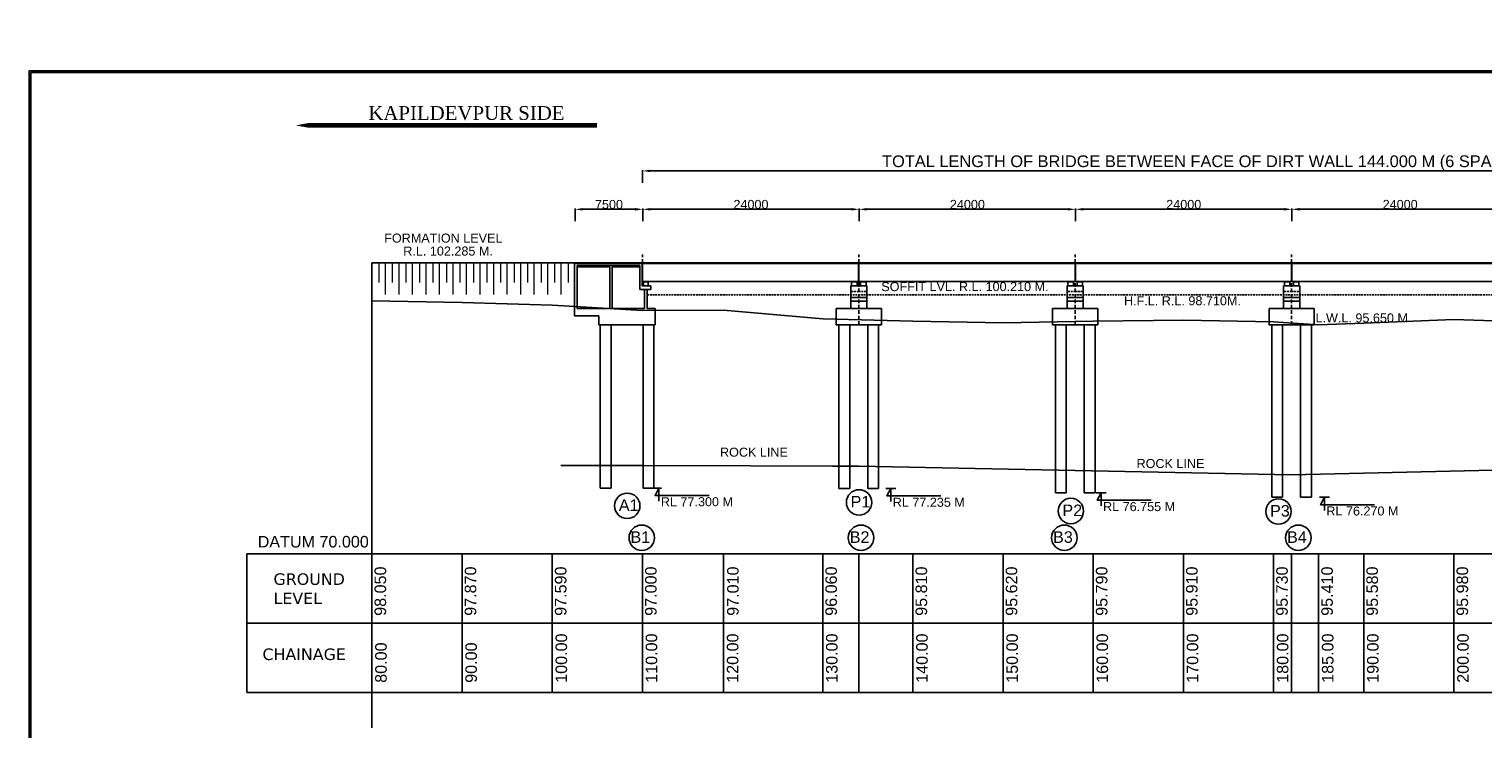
# Model space of a CAD drawing. Header units: inches. Extents: x 4599583 to 28059683, y 2538860 to 28133222513.
# Tile 6 of 89: x 14016768 to 14178010, y 2674787 to 2752394. Entities that reach past the tile are written whole.
import ezdxf

# ---------------------------------------------------------------- set-up
doc = ezdxf.new("R2010")
doc.units = ezdxf.units.IN
doc.header["$MEASUREMENT"] = 0
doc.linetypes.add('DASHED', pattern=[0.75, 0.5, -0.25])
doc.linetypes.add('DASHED2', pattern=[0.375, 0.25, -0.125])
doc.layers.add('CHNGE', color=31, linetype='Continuous')
doc.layers.add('STR', color=7, linetype='Continuous', lineweight=25)
doc.layers.add('SYM', color=8, linetype='Continuous', lineweight=5)
doc.styles.add('ROMANS', font='arial.ttf')
doc.styles.get("Standard").update_dxf_attribs({"font": 'arial.ttf'})
doc.styles.add('style1', font='arial.ttf')
doc.dimstyles.new('ROMANS', dxfattribs={"dimtxt": 1000, "dimasz": 850, "dimexe": 100, "dimexo": 100, "dimgap": 25, "dimtad": 1, "dimdec": 0, "dimzin": 9, "dimdsep": 46, "dimtxsty": 'ROMANS', "dimcen": 325, "dimclrd": 4, "dimclre": 4, "dimclrt": 6, "dimadec": 0, "dimazin": 0, "dimtfac": 1, "dimtdec": 0, "dimtmove": 0, "dimatfit": 3, "dimfxl": 1, "dimtolj": 1, "dimtzin": 9, "dimarcsym": 0})

# ---------------------------------------------------------------- blocks, each defined once
blk = doc.blocks.new('*D243')
at = {"lineweight": -2, "ltscale": 800, "transparency": 16777216}
for p, q in [((14084791, 2735338), (14084791, 2736765)), ((14227941, 2736665), (14085641, 2736665)), ((14228791, 2736765), (14228791, 2736765))]:
    blk.add_line(p, q, dxfattribs=at)
at = {"ltscale": 800, "transparency": 16777216}
for points in [[(14085641, 2736807), (14085641, 2736523), (14084791, 2736665)], [(14227941, 2736807), (14227941, 2736523), (14228791, 2736665)]]:
    blk.add_solid(points, dxfattribs=at)
at = {"layer": 'Defpoints', "color": 0, "ltscale": 800, "transparency": 16777216}
for p in [(14084791, 2736665), (14228791, 2736665), (14084791, 2735238)]:
    blk.add_point(p, dxfattribs=at)
at = {"color": 6, "ltscale": 800, "transparency": 16777216, "insert": (14156791, 2737543), "char_height": 1000, "attachment_point": 5, "style": 'ROMANS'}
blk.add_mtext('\\A1;{\\H1.3x;\\C256;TOTAL LENGTH OF BRIDGE BETWEEN FACE OF DIRT WALL 144.000 M (6 SPANS @ 24.000 M. C/C EACH)\\H0.92308x;\\C6; }', dxfattribs=at)
blk = doc.blocks.new('*D244')
at = {"lineweight": -2, "ltscale": 800, "transparency": 16777216}
for p, q in [((14084831, 2731104), (14084831, 2732509)), ((14085681, 2732409), (14107981, 2732409)), ((14108831, 2731104), (14108831, 2732509))]:
    blk.add_line(p, q, dxfattribs=at)
at = {"ltscale": 800, "transparency": 16777216}
for points in [[(14085681, 2732551), (14085681, 2732267), (14084831, 2732409)], [(14107981, 2732551), (14107981, 2732267), (14108831, 2732409)]]:
    blk.add_solid(points, dxfattribs=at)
at = {"layer": 'Defpoints', "color": 0, "ltscale": 800, "transparency": 16777216}
for p in [(14108831, 2732409), (14084831, 2731004), (14108831, 2731004)]:
    blk.add_point(p, dxfattribs=at)
at = {"color": 6, "ltscale": 800, "transparency": 16777216, "insert": (14096831, 2732944), "char_height": 1000, "attachment_point": 5, "style": 'ROMANS'}
blk.add_mtext('\\A1;{\\C256;24000}', dxfattribs=at)
blk = doc.blocks.new('*D245')
at = {"lineweight": -2, "ltscale": 800, "transparency": 16777216}
for p, q in [((14108831, 2731104), (14108831, 2732509)), ((14109681, 2732409), (14131981, 2732409)), ((14132831, 2731104), (14132831, 2732509))]:
    blk.add_line(p, q, dxfattribs=at)
at = {"ltscale": 800, "transparency": 16777216}
for points in [[(14109681, 2732551), (14109681, 2732267), (14108831, 2732409)], [(14131981, 2732551), (14131981, 2732267), (14132831, 2732409)]]:
    blk.add_solid(points, dxfattribs=at)
at = {"layer": 'Defpoints', "color": 0, "ltscale": 800, "transparency": 16777216}
for p in [(14132831, 2732409), (14108831, 2731004), (14132831, 2731004)]:
    blk.add_point(p, dxfattribs=at)
at = {"color": 6, "ltscale": 800, "transparency": 16777216, "insert": (14120831, 2732944), "char_height": 1000, "attachment_point": 5, "style": 'ROMANS'}
blk.add_mtext('\\A1;{\\C256;24000}', dxfattribs=at)
blk = doc.blocks.new('*D246')
at = {"lineweight": -2, "ltscale": 800, "transparency": 16777216}
for p, q in [((14132831, 2731104), (14132831, 2732509)), ((14133681, 2732409), (14155981, 2732409)), ((14156831, 2731104), (14156831, 2732509))]:
    blk.add_line(p, q, dxfattribs=at)
at = {"ltscale": 800, "transparency": 16777216}
for points in [[(14133681, 2732551), (14133681, 2732267), (14132831, 2732409)], [(14155981, 2732551), (14155981, 2732267), (14156831, 2732409)]]:
    blk.add_solid(points, dxfattribs=at)
at = {"layer": 'Defpoints', "color": 0, "ltscale": 800, "transparency": 16777216}
for p in [(14156831, 2732409), (14132831, 2731004), (14156831, 2731004)]:
    blk.add_point(p, dxfattribs=at)
at = {"color": 6, "ltscale": 800, "transparency": 16777216, "insert": (14144831, 2732944), "char_height": 1000, "attachment_point": 5, "style": 'ROMANS'}
blk.add_mtext('\\A1;{\\C256;24000}', dxfattribs=at)
blk = doc.blocks.new('*D247')
at = {"lineweight": -2, "ltscale": 800, "transparency": 16777216}
for p, q in [((14156831, 2731104), (14156831, 2732509)), ((14157681, 2732409), (14179981, 2732409)), ((14180831, 2731104), (14180831, 2732509))]:
    blk.add_line(p, q, dxfattribs=at)
at = {"ltscale": 800, "transparency": 16777216}
for points in [[(14157681, 2732551), (14157681, 2732267), (14156831, 2732409)], [(14179981, 2732551), (14179981, 2732267), (14180831, 2732409)]]:
    blk.add_solid(points, dxfattribs=at)
at = {"layer": 'Defpoints', "color": 0, "ltscale": 800, "transparency": 16777216}
for p in [(14180831, 2732409), (14156831, 2731004), (14180831, 2731004)]:
    blk.add_point(p, dxfattribs=at)
at = {"color": 6, "ltscale": 800, "transparency": 16777216, "insert": (14168831, 2732944), "char_height": 1000, "attachment_point": 5, "style": 'ROMANS'}
blk.add_mtext('\\A1;{\\C256;24000}', dxfattribs=at)
blk = doc.blocks.new('*D279')
at = {"lineweight": -2, "ltscale": 800, "transparency": 16777216}
for p, q in [((14077331, 2731104), (14077331, 2732509)), ((14078181, 2732409), (14083981, 2732409)), ((14084831, 2731104), (14084831, 2732509))]:
    blk.add_line(p, q, dxfattribs=at)
at = {"ltscale": 800, "transparency": 16777216}
for points in [[(14078181, 2732551), (14078181, 2732267), (14077331, 2732409)], [(14083981, 2732551), (14083981, 2732267), (14084831, 2732409)]]:
    blk.add_solid(points, dxfattribs=at)
at = {"layer": 'Defpoints', "color": 0, "ltscale": 800, "transparency": 16777216}
for p in [(14084831, 2732409), (14077331, 2731004), (14084831, 2731004)]:
    blk.add_point(p, dxfattribs=at)
at = {"color": 6, "ltscale": 800, "transparency": 16777216, "insert": (14081081, 2732944), "char_height": 1000, "attachment_point": 5, "style": 'ROMANS'}
blk.add_mtext('\\A1;{\\C256;7500}', dxfattribs=at)

msp = doc.modelspace()

# ---------------------------------------------------------------- hatches: boundary and pattern name
h = msp.add_hatch()
h.set_pattern_fill('ANGLE', color=256, scale=150, style=0)
h.set_pattern_definition([(0, (14401288.24, 3270089.19), (0, 41.25), [30, -11.25]), (90, (14401288.24, 3270089.19), (-41.25, 2e-15), [30, -11.25])])
h.paths.add_polyline_path([(14085045.523, 2724411.212), (14085045.523, 2724351.212), (14085170.523, 2724351.212), (14085170.523, 2724411.212)])
h.paths.add_polyline_path([(14085170.523, 2724411.212), (14085170.523, 2724351.212), (14085295.523, 2724351.212), (14085295.523, 2724411.212)])
h = msp.add_hatch()
h.set_pattern_fill('ANGLE', color=256, scale=150, style=0)
h.set_pattern_definition([(0, (14424433.24, 3270089.19), (0, 41.25), [30, -11.25]), (90, (14424433.24, 3270089.19), (-41.25, 2e-15), [30, -11.25])])
h.paths.add_polyline_path([(14108190.523, 2724411.212), (14108190.523, 2724351.212), (14108315.523, 2724351.212), (14108315.523, 2724411.212)])
h.paths.add_polyline_path([(14108315.523, 2724411.212), (14108315.523, 2724351.212), (14108440.523, 2724351.212), (14108440.523, 2724411.212)])
h = msp.add_hatch()
h.set_pattern_fill('ANGLE', color=256, scale=150, style=0)
h.set_pattern_definition([(0, (14425433.24, 3270089.19), (0, 41.25), [30, -11.25]), (90, (14425433.24, 3270089.19), (-41.25, 2e-15), [30, -11.25])])
h.paths.add_polyline_path([(14109190.523, 2724411.212), (14109190.523, 2724351.212), (14109315.523, 2724351.212), (14109315.523, 2724411.212)])
h.paths.add_polyline_path([(14109315.523, 2724411.212), (14109315.523, 2724351.212), (14109440.523, 2724351.212), (14109440.523, 2724411.212)])
h = msp.add_hatch()
h.set_pattern_fill('ANGLE', color=256, scale=150, style=0)
h.set_pattern_definition([(180, (13816147.805, 3270089.19), (0, 41.25), [30, -11.25]), (90, (13816147.805, 3270089.19), (41.25, 2e-15), [30, -11.25])])
h.paths.add_polyline_path([(14132390.523, 2724411.212), (14132390.523, 2724351.212), (14132265.523, 2724351.212), (14132265.523, 2724411.212)])
h.paths.add_polyline_path([(14132265.523, 2724411.212), (14132265.523, 2724351.212), (14132140.523, 2724351.212), (14132140.523, 2724411.212)])
h = msp.add_hatch()
h.set_pattern_fill('ANGLE', color=256, scale=150, style=0)
h.set_pattern_definition([(180, (13817147.805, 3270089.19), (0, 41.25), [30, -11.25]), (90, (13817147.805, 3270089.19), (41.25, 2e-15), [30, -11.25])])
h.paths.add_polyline_path([(14133390.523, 2724411.212), (14133390.523, 2724351.212), (14133265.523, 2724351.212), (14133265.523, 2724411.212)])
h.paths.add_polyline_path([(14133265.523, 2724411.212), (14133265.523, 2724351.212), (14133140.523, 2724351.212), (14133140.523, 2724411.212)])
h = msp.add_hatch()
h.set_pattern_fill('ANGLE', color=256, scale=150, style=0)
h.set_pattern_definition([(180, (13840147.805, 3270089.19), (0, 41.25), [30, -11.25]), (90, (13840147.805, 3270089.19), (41.25, 2e-15), [30, -11.25])])
h.paths.add_polyline_path([(14156390.523, 2724411.212), (14156390.523, 2724351.212), (14156265.523, 2724351.212), (14156265.523, 2724411.212)])
h.paths.add_polyline_path([(14156265.523, 2724411.212), (14156265.523, 2724351.212), (14156140.523, 2724351.212), (14156140.523, 2724411.212)])
h = msp.add_hatch()
h.set_pattern_fill('ANGLE', color=256, scale=150, style=0)
h.set_pattern_definition([(180, (13841147.805, 3270089.19), (0, 41.25), [30, -11.25]), (90, (13841147.805, 3270089.19), (41.25, 2e-15), [30, -11.25])])
h.paths.add_polyline_path([(14157390.523, 2724411.212), (14157390.523, 2724351.212), (14157265.523, 2724351.212), (14157265.523, 2724411.212)])
h.paths.add_polyline_path([(14157265.523, 2724411.212), (14157265.523, 2724351.212), (14157140.523, 2724351.212), (14157140.523, 2724411.212)])

# ---------------------------------------------------------------- linework, layer by layer
at = {"color": 0, "ltscale": 800}
for p, q in [((14016968.307, 2747762.839), (14262675.138, 2747762.839)), ((14017168.307, 2747562.839), (14262475.138, 2747562.839)), ((14016768.307, 2538860.34), (14016768.307, 2738602.37)), ((14016968.307, 2539060.34), (14016968.307, 2738402.37)), ((14054770.523, 2683763.543), (14054770.523, 2726486.212)), ((14084770.523, 2726486.212), (14084770.523, 2726486.212)), ((14084770.523, 2726486.212), (14084770.523, 2726310.95)), ((14084810.523, 2726486.212), (14108770.523, 2726486.212)), ((14084810.523, 2726486.212), (14084810.523, 2726486.212)), ((14084810.523, 2726486.212), (14084810.523, 2726319.53)), ((14084810.523, 2726411.212), (14108770.523, 2726411.212)), ((14108770.523, 2726486.212), (14108770.523, 2724486.212)), ((14108810.523, 2726486.212), (14132770.523, 2726486.212)), ((14108810.523, 2726411.212), (14132770.523, 2726411.212)), ((14132810.523, 2726486.212), (14156770.523, 2726486.212)), ((14132810.523, 2726411.212), (14156770.523, 2726411.212)), ((14156810.523, 2726486.212), (14180770.523, 2726486.212)), ((14156810.523, 2726411.212), (14180770.523, 2726411.212)), ((14085722.356, 2723911.212), (14084770.523, 2723911.212)), ((14084810.523, 2724411.212), (14132770.523, 2724411.212)), ((14108790.523, 2723911.212), (14107890.523, 2723911.212)), ((14107890.523, 2723911.212), (14107890.523, 2722211.212)), ((14107990.523, 2723911.212), (14107990.523, 2724351.212)), ((14107990.523, 2724351.212), (14108590.523, 2724351.212)), ((14108590.523, 2723911.212), (14108590.523, 2724351.212)), ((14108790.523, 2723911.212), (14108590.523, 2723911.212)), ((14108790.523, 2724411.212), (14108790.523, 2723911.212)), ((14108790.523, 2723911.212), (14109690.523, 2723911.212)), ((14108990.523, 2723911.212), (14108990.523, 2724351.212)), ((14108990.523, 2724351.212), (14109590.523, 2724351.212)), ((14109590.523, 2723911.212), (14109590.523, 2724351.212)), ((14109690.523, 2723911.212), (14109690.523, 2723911.212)), ((14109690.523, 2723911.212), (14109690.523, 2722211.212)), ((14132790.523, 2723911.212), (14131890.523, 2723911.212)), ((14131890.523, 2723911.212), (14131890.523, 2722211.212)), ((14131990.523, 2723911.212), (14131990.523, 2724351.212)), ((14132590.523, 2723911.212), (14132590.523, 2724351.212)), ((14132790.523, 2723911.212), (14133690.523, 2723911.212)), ((14132810.523, 2724411.212), (14156770.523, 2724411.212)), ((14132990.523, 2723911.212), (14132990.523, 2724351.212)), ((14133590.523, 2723911.212), (14133590.523, 2724351.212)), ((14133690.523, 2723911.212), (14133690.523, 2722211.212)), ((14156790.523, 2723911.212), (14155890.523, 2723911.212)), ((14155890.523, 2723911.212), (14155890.523, 2722211.212)), ((14155990.523, 2723911.212), (14155990.523, 2724351.212)), ((14156590.523, 2723911.212), (14156590.523, 2724351.212)), ((14156790.523, 2723911.212), (14157690.523, 2723911.212)), ((14156810.523, 2724411.212), (14180770.523, 2724411.212)), ((14156990.523, 2723911.212), (14156990.523, 2724351.212)), ((14157590.523, 2723911.212), (14157590.523, 2724351.212)), ((14157690.523, 2723911.212), (14157690.523, 2722211.212)), ((14054790.523, 2684201.212), (14054790.523, 2722251.212)), ((14108790.523, 2722611.212), (14107890.523, 2722611.212)), ((14108790.523, 2722211.212), (14107890.523, 2722211.212)), ((14107890.523, 2722211.212), (14107890.523, 2721411.212)), ((14108790.523, 2722611.212), (14109690.523, 2722611.212)), ((14108790.523, 2722211.212), (14109690.523, 2722211.212)), ((14109690.523, 2722211.212), (14109690.523, 2721411.212)), ((14132790.523, 2722611.212), (14131890.523, 2722611.212)), ((14132790.523, 2722211.212), (14131890.523, 2722211.212)), ((14131890.523, 2722211.212), (14131890.523, 2721411.212)), ((14132790.523, 2722611.212), (14133690.523, 2722611.212)), ((14132790.523, 2722211.212), (14133690.523, 2722211.212)), ((14133690.523, 2722211.212), (14133690.523, 2721411.212)), ((14156790.523, 2722611.212), (14155890.523, 2722611.212)), ((14156790.523, 2722211.212), (14155890.523, 2722211.212)), ((14155890.523, 2722211.212), (14155890.523, 2721411.212)), ((14156790.523, 2722611.212), (14157690.523, 2722611.212)), ((14156790.523, 2722211.212), (14157690.523, 2722211.212)), ((14157690.523, 2722211.212), (14157690.523, 2721411.212)), ((14106290.523, 2719611.212), (14106290.523, 2721411.212)), ((14106290.523, 2721411.212), (14111290.523, 2721411.212)), ((14111290.523, 2721411.212), (14111290.523, 2719611.212)), ((14130290.523, 2719611.212), (14130290.523, 2721411.212)), ((14130290.523, 2721411.212), (14135290.523, 2721411.212)), ((14135290.523, 2721411.212), (14135290.523, 2719611.212)), ((14154290.523, 2719611.212), (14154290.523, 2721411.212)), ((14154290.523, 2721411.212), (14159290.523, 2721411.212)), ((14159290.523, 2721411.212), (14159290.523, 2719611.212)), ((14111290.523, 2719611.212), (14106290.523, 2719611.212)), ((14106290.523, 2719611.212), (14106590.523, 2719611.212)), ((14106590.523, 2719611.212), (14106590.523, 2718354.102)), ((14107790.523, 2719611.212), (14107790.523, 2718354.102)), ((14109790.523, 2719611.212), (14109790.523, 2718264.368)), ((14111290.523, 2719611.212), (14110990.523, 2719611.212)), ((14110990.523, 2719611.212), (14110990.523, 2718264.368)), ((14130290.523, 2719611.212), (14135290.523, 2719611.212)), ((14130590.523, 2719611.212), (14130590.523, 2718354.102)), ((14131790.523, 2719611.212), (14131790.523, 2718354.102)), ((14133790.523, 2719611.212), (14133790.523, 2718264.368)), ((14134990.523, 2719611.212), (14134990.523, 2718264.368)), ((14156790.523, 2719611.212), (14154290.523, 2719611.212)), ((14154590.523, 2719611.212), (14154590.523, 2718354.102)), ((14155790.523, 2719611.212), (14155790.523, 2718354.102)), ((14156790.523, 2719611.212), (14159290.523, 2719611.212)), ((14157790.523, 2719611.212), (14157790.523, 2718264.368)), ((14158990.523, 2719611.212), (14158990.523, 2718264.368)), ((14054790.523, 2674892.062), (14054790.523, 2717614.731)), ((14043648.575, 2694201.212), (14040922.216, 2694201.212)), ((14043790.523, 2678841.212), (14040922.216, 2678841.212))]:
    msp.add_line(p, q, dxfattribs=at)
at = {"color": 85, "linetype": 'DASHED', "ltscale": 800, "true_color": 0x58ba48}
for p, q in [((14084790.523, 2726486.212), (14084790.523, 2727378.733)), ((14108790.523, 2726486.212), (14108790.523, 2727378.733)), ((14132790.523, 2726486.212), (14132790.523, 2727378.733)), ((14156790.523, 2726486.212), (14156790.523, 2727378.733)), ((14084790.523, 2724411.212), (14084790.523, 2726486.212)), ((14108790.523, 2719611.212), (14108790.523, 2726486.212)), ((14132790.523, 2719611.212), (14132790.523, 2726486.212)), ((14156790.523, 2719611.212), (14156790.523, 2726486.212))]:
    msp.add_line(p, q, dxfattribs=at)
at = {"ltscale": 800}
for p, q in [((14084770.523, 2726486.212), (14077270.523, 2726486.212)), ((14084770.523, 2726411.212), (14084770.523, 2726486.212)), ((14084770.523, 2723911.212), (14084770.523, 2726411.212)), ((14040922.216, 2694201.212), (14040922.216, 2678841.212))]:
    msp.add_line(p, q, dxfattribs=at)
for p, q in [((14084770.523, 2726486.212), (14077270.523, 2726486.212)), ((14077270.523, 2726486.212), (14077270.523, 2720611.212)), ((14084770.523, 2726411.212), (14077270.523, 2726411.212)), ((14077570.523, 2721411.212), (14077570.523, 2726161.212)), ((14084520.523, 2726161.212), (14077570.523, 2726161.212)), ((14081170.523, 2726011.212), (14077570.523, 2726011.212)), ((14081170.523, 2721411.212), (14081170.523, 2726011.212)), ((14084520.523, 2726011.212), (14081420.523, 2726011.212)), ((14081420.523, 2721411.212), (14081420.523, 2726011.212)), ((14084520.523, 2723511.212), (14084520.523, 2726161.212)), ((14084770.523, 2726486.212), (14084770.523, 2723911.212)), ((14084770.523, 2726411.212), (14084770.523, 2726486.212)), ((14084895.523, 2724351.212), (14084895.523, 2723911.212)), ((14085020.523, 2723511.212), (14085020.523, 2721411.212)), ((14085045.523, 2724351.212), (14085045.523, 2724411.212)), ((14085295.523, 2724351.212), (14085295.523, 2724411.212)), ((14085320.523, 2723511.212), (14085320.523, 2721411.212)), ((14085445.523, 2723911.212), (14085445.523, 2724351.212)), ((14085722.356, 2723911.212), (14085722.356, 2723511.212)), ((14108190.523, 2724351.212), (14108190.523, 2724411.212)), ((14108440.523, 2724351.212), (14108440.523, 2724411.212)), ((14109190.523, 2724351.212), (14109190.523, 2724411.212)), ((14109440.523, 2724351.212), (14109440.523, 2724411.212)), ((14132140.523, 2724351.212), (14132140.523, 2724411.212)), ((14132390.523, 2724351.212), (14132390.523, 2724411.212)), ((14133140.523, 2724351.212), (14133140.523, 2724411.212)), ((14133390.523, 2724351.212), (14133390.523, 2724411.212)), ((14156140.523, 2724351.212), (14156140.523, 2724411.212)), ((14156390.523, 2724351.212), (14156390.523, 2724411.212)), ((14157140.523, 2724351.212), (14157140.523, 2724411.212)), ((14157390.523, 2724351.212), (14157390.523, 2724411.212)), ((14111787.69, 2701436.212), (14112893.363, 2701436.212)), ((14135113.817, 2700956.212), (14136219.489, 2700956.212)), ((14159878.759, 2700471.212), (14160984.432, 2700471.212)), ((14164790.523, 2694201.212), (14043648.575, 2694201.212)), ((14258297.681, 2694201.212), (14164648.575, 2694201.212)), ((14046048.385, 2686521.212), (14040922.216, 2686521.212)), ((14115363.484, 2686521.212), (14043718.292, 2686521.212)), ((14115363.484, 2686521.212), (14043718.292, 2686521.212)), ((14115363.484, 2686521.212), (14043718.292, 2686521.212)), ((14115363.484, 2686521.212), (14043718.292, 2686521.212)), ((14164790.523, 2686521.212), (14043718.292, 2686521.212)), ((14046048.385, 2686521.212), (14043790.523, 2686521.212)), ((14046048.385, 2686521.212), (14043790.523, 2686521.212)), ((14046048.385, 2686521.212), (14043790.523, 2686521.212)), ((14046048.385, 2686521.212), (14043790.523, 2686521.212)), ((14258297.681, 2686521.212), (14164718.292, 2686521.212)), ((14164790.523, 2678841.212), (14043790.523, 2678841.212)), ((14258297.681, 2678841.212), (14164790.523, 2678841.212))]:
    msp.add_line(p, q)
at = {"color": 7, "ltscale": 800}
for p, q in [((14085722.356, 2723511.212), (14084520.523, 2723511.212)), ((14054790.523, 2694201.212), (14054790.523, 2678841.212)), ((14064790.523, 2694201.212), (14064790.523, 2678841.212)), ((14074790.523, 2694201.212), (14074790.523, 2678841.212)), ((14084790.523, 2694201.212), (14084790.523, 2678841.212)), ((14093790.523, 2694201.212), (14093790.523, 2678841.212)), ((14093790.523, 2694201.212), (14093790.523, 2678841.212)), ((14104790.523, 2694201.212), (14104790.523, 2678841.212)), ((14108790.523, 2694201.212), (14108790.523, 2678841.212)), ((14114790.523, 2694201.212), (14114790.523, 2678841.212)), ((14124790.523, 2694201.212), (14124790.523, 2678841.212)), ((14134790.523, 2694201.212), (14134790.523, 2678841.212)), ((14144790.523, 2694201.212), (14144790.523, 2678841.212)), ((14154790.523, 2694201.212), (14154790.523, 2678841.212)), ((14156790.523, 2694201.212), (14156790.523, 2678841.212)), ((14159790.523, 2694201.212), (14159790.523, 2678841.212)), ((14164790.523, 2694201.212), (14164790.523, 2678841.212)), ((14174790.523, 2694201.212), (14174790.523, 2678841.212))]:
    msp.add_line(p, q, dxfattribs=at)
at = {"color": 0, "linetype": 'DASHED2', "ltscale": 800}
for p, q in [((14108790.523, 2723311.212), (14107890.523, 2723311.212)), ((14108790.523, 2723311.212), (14109690.523, 2723311.212)), ((14132790.523, 2723311.212), (14131890.523, 2723311.212)), ((14132790.523, 2723311.212), (14133690.523, 2723311.212)), ((14156790.523, 2723311.212), (14155890.523, 2723311.212)), ((14156790.523, 2723311.212), (14157690.523, 2723311.212))]:
    msp.add_line(p, q, dxfattribs=at)
msp.add_lwpolyline([(14079761.58, 2741713.345, 504, 504, 0), (14050272.163, 2741713.345, 1440, 0, 0), (14046345.283, 2741713.345, 0, 0, 0)], format="xyseb")
at = {"color": 0, "ltscale": 800}
for points in [[(14054790.523, 2722251.212), (14064790.523, 2722071.212), (14074790.523, 2721791.212), (14084790.523, 2721201.212), (14093790.523, 2721211.212), (14104790.523, 2720261.212)], [(14154790.523, 2719931.212), (14159790.523, 2719611.212), (14164790.523, 2719781.212), (14174790.523, 2720181.212), (14184790.523, 2719871.212), (14194790.523, 2720281.212), (14204790.523, 2719761.212), (14214790.523, 2719861.212), (14224790.523, 2721131.212), (14234790.523, 2723301.212)], [(14104790.523, 2720261.212), (14114790.523, 2720011.212), (14124790.523, 2719821.212), (14134790.523, 2719991.212), (14144790.523, 2720111.212), (14154790.523, 2719931.212)]]:
    msp.add_lwpolyline(points, dxfattribs=at)
for points in [[(14092189.365, 2700678.778), (14086188.113, 2700678.778), (14086623.36, 2701497.716), (14086623.36, 2700051.253)], [(14117906.532, 2700617.274), (14111905.28, 2700617.274), (14112340.526, 2701436.212), (14112340.526, 2699989.75)], [(14141232.658, 2700137.274), (14135231.406, 2700137.274), (14135666.653, 2700956.212), (14135666.653, 2699509.75)], [(14165997.601, 2699652.274), (14159996.349, 2699652.274), (14160431.596, 2700471.212), (14160431.596, 2699024.75)]]:
    msp.add_lwpolyline(points)
at = {"ltscale": 2}
for centre in [(14083112.901, 2699527.282), (14108820.65, 2699907.458), (14132310.926, 2698949.993), (14155337.236, 2698899.957), (14084718.825, 2695985.192), (14109036.45, 2695985.192), (14131588.865, 2695985.192), (14157539.481, 2695985.192)]:
    msp.add_circle(centre, 1409.202, dxfattribs=at)
at = {"layer": 'CHNGE', "color": 0, "ltscale": 800}
for p, q in [((14016768.307, 2738602.37), (14016768.307, 2747762.839)), ((14016968.307, 2747762.839), (14016768.307, 2747762.839)), ((14016968.307, 2747562.839), (14016968.307, 2728257.135)), ((14017168.307, 2747562.839), (14016968.307, 2747562.839)), ((14077270.523, 2726486.212), (14054790.523, 2726486.212)), ((14084810.523, 2726319.53), (14084810.523, 2724411.212)), ((14108810.523, 2726486.212), (14108810.523, 2724411.212)), ((14132810.523, 2726486.212), (14132810.523, 2724411.212)), ((14156770.523, 2726486.212), (14156770.523, 2724411.212)), ((14156810.523, 2726486.212), (14156810.523, 2724411.212)), ((14084790.523, 2724411.212), (14084790.523, 2724411.212)), ((14084895.523, 2724351.212), (14085445.523, 2724351.212)), ((14108770.523, 2724486.212), (14108770.523, 2724411.212)), ((14131990.523, 2723911.212), (14131990.523, 2724351.212)), ((14131990.523, 2724351.212), (14132590.523, 2724351.212)), ((14132990.523, 2723911.212), (14132990.523, 2724351.212)), ((14132990.523, 2724351.212), (14133590.523, 2724351.212)), ((14155990.523, 2723911.212), (14155990.523, 2724351.212)), ((14155990.523, 2724351.212), (14156590.523, 2724351.212)), ((14156990.523, 2723911.212), (14156990.523, 2724351.212)), ((14156990.523, 2724351.212), (14157590.523, 2724351.212)), ((14054770.523, 2694201.212), (14054770.523, 2722911.212)), ((14080120.523, 2718394.693), (14080120.523, 2719611.212)), ((14081320.523, 2718394.693), (14081320.523, 2719611.212)), ((14084870.523, 2718394.693), (14084870.523, 2719611.212)), ((14086070.523, 2718394.693), (14086070.523, 2719611.212)), ((14106590.523, 2718354.102), (14106590.523, 2704911.212)), ((14107790.523, 2718354.102), (14107790.523, 2704911.212)), ((14109790.523, 2718264.368), (14109790.523, 2704911.212)), ((14110990.523, 2718264.368), (14110990.523, 2704911.212)), ((14130590.523, 2718354.102), (14130590.523, 2704911.212)), ((14131790.523, 2718354.102), (14131790.523, 2704911.212)), ((14133790.523, 2718264.368), (14133790.523, 2704911.212)), ((14134990.523, 2718264.368), (14134990.523, 2704911.212)), ((14154590.523, 2718354.102), (14154590.523, 2704911.212)), ((14155790.523, 2718354.102), (14155790.523, 2704911.212)), ((14157790.523, 2718264.368), (14157790.523, 2704911.212)), ((14158990.523, 2718264.368), (14158990.523, 2704911.212)), ((14080120.523, 2704911.212), (14080120.523, 2704911.212)), ((14080120.523, 2704911.212), (14080120.523, 2701501.212)), ((14081320.523, 2704911.212), (14081320.523, 2701501.212)), ((14084870.523, 2704911.212), (14084870.523, 2701501.212)), ((14086070.523, 2704911.212), (14086070.523, 2701501.212)), ((14106590.523, 2704911.212), (14106590.523, 2701436.212)), ((14107790.523, 2704911.212), (14107790.523, 2701436.212)), ((14109790.523, 2704911.212), (14109790.523, 2701436.212)), ((14110990.523, 2704911.212), (14110990.523, 2701436.212)), ((14130590.523, 2704911.212), (14130590.523, 2700956.212)), ((14131790.523, 2704911.212), (14131790.523, 2700956.212)), ((14133790.523, 2704911.212), (14133790.523, 2700956.212)), ((14134990.523, 2704911.212), (14134990.523, 2700956.212)), ((14154590.523, 2704911.212), (14154590.523, 2700471.212)), ((14155790.523, 2704911.212), (14155790.523, 2700471.212)), ((14157790.523, 2704911.212), (14157790.523, 2700471.212)), ((14158990.523, 2700471.212), (14158990.523, 2704911.212)), ((14084790.523, 2704001.212), (14075745.643, 2704001.212)), ((14108790.523, 2703936.212), (14105869.485, 2703936.212)), ((14081320.523, 2701501.212), (14080120.523, 2701501.212)), ((14086070.523, 2701501.212), (14084870.523, 2701501.212)), ((14086070.523, 2701501.212), (14086896.885, 2701501.212)), ((14107790.523, 2701436.212), (14106590.523, 2701436.212)), ((14109790.523, 2701436.212), (14110990.523, 2701436.212)), ((14131790.523, 2700956.212), (14130590.523, 2700956.212)), ((14133790.523, 2700956.212), (14134990.523, 2700956.212)), ((14155790.523, 2700471.212), (14154590.523, 2700471.212)), ((14157790.523, 2700471.212), (14158990.523, 2700471.212)), ((14079541.224, 2694201.212), (14040922.216, 2694201.212)), ((14054790.523, 2684201.212), (14054790.523, 2694201.212)), ((14054790.523, 2694201.212), (14079541.224, 2694201.212))]:
    msp.add_line(p, q, dxfattribs=at)
at = {"layer": 'CHNGE', "color": 85, "linetype": 'DASHED', "ltscale": 800, "true_color": 0x58ba48}
msp.add_line((14132770.523, 2726486.212), (14132770.523, 2724411.212), dxfattribs=at)
at = {"layer": 'CHNGE', "color": 0, "linetype": 'DASHED2', "ltscale": 800}
msp.add_line((14085320.523, 2722911.212), (14228260.523, 2722911.212), dxfattribs=at)
at = {"layer": 'CHNGE', "color": 0, "ltscale": 800}
msp.add_lwpolyline([(14084790.523, 2704001.212), (14108790.523, 2703936.212), (14132790.523, 2703456.212), (14156790.523, 2702971.212), (14180790.523, 2703526.212), (14204790.523, 2704161.212), (14228790.523, 2704411.212)], dxfattribs=at)
at = {"layer": 'STR', "color": 0, "ltscale": 1000}
for p, q in [((14079970.523, 2720611.212), (14077270.523, 2720611.212)), ((14081170.523, 2721411.212), (14077570.523, 2721411.212)), ((14079970.523, 2720611.212), (14079970.523, 2719611.212)), ((14083770.523, 2721411.212), (14081420.523, 2721411.212)), ((14085020.523, 2721411.212), (14083729.234, 2721411.212)), ((14086220.523, 2721411.212), (14085320.523, 2721411.212)), ((14086220.523, 2719611.212), (14086220.523, 2721411.212)), ((14079970.523, 2719611.212), (14086220.523, 2719611.212))]:
    msp.add_line(p, q, dxfattribs=at)
at = {"layer": 'STR', "color": 0}
for p, q in [((14080120.523, 2704911.212), (14080120.523, 2718394.693)), ((14081320.523, 2718394.693), (14081320.523, 2704911.212)), ((14084870.523, 2704911.212), (14084870.523, 2718394.693)), ((14086070.523, 2718394.693), (14086070.523, 2704911.212))]:
    msp.add_line(p, q, dxfattribs=at)
at = {"layer": 'SYM', "color": 0}
for p, q in [((14055588.492, 2724306.114), (14055588.492, 2726486.212)), ((14056296.082, 2724306.114), (14056296.082, 2726486.212)), ((14056296.082, 2724306.114), (14056296.082, 2726486.212)), ((14056296.082, 2724306.114), (14056296.082, 2726486.212)), ((14057088.492, 2724306.114), (14057088.492, 2726486.212)), ((14057796.082, 2724306.114), (14057796.082, 2726486.212)), ((14058588.492, 2724306.114), (14058588.492, 2726486.212)), ((14059296.082, 2724306.114), (14059296.082, 2726486.212)), ((14059296.082, 2724306.114), (14059296.082, 2726486.212)), ((14060088.492, 2724306.114), (14060088.492, 2726486.212)), ((14060796.082, 2724306.114), (14060796.082, 2726486.212)), ((14061588.492, 2724306.114), (14061588.492, 2726486.212)), ((14062296.082, 2724306.114), (14062296.082, 2726486.212)), ((14063088.492, 2724306.114), (14063088.492, 2726486.212)), ((14063796.082, 2724306.114), (14063796.082, 2726486.212)), ((14063796.082, 2724306.114), (14063796.082, 2726486.212)), ((14064588.492, 2724306.114), (14064588.492, 2726486.212)), ((14065296.082, 2724306.114), (14065296.082, 2726486.212)), ((14066088.492, 2724306.114), (14066088.492, 2726486.212)), ((14066088.492, 2724306.114), (14066088.492, 2726486.212)), ((14066796.082, 2724306.114), (14066796.082, 2726486.212)), ((14067588.492, 2724306.114), (14067588.492, 2726486.212)), ((14068296.082, 2724306.114), (14068296.082, 2726486.212)), ((14069088.492, 2724306.114), (14069088.492, 2726486.212)), ((14069796.082, 2724306.114), (14069796.082, 2726486.212)), ((14070588.492, 2724306.114), (14070588.492, 2726486.212)), ((14071296.082, 2724306.114), (14071296.082, 2726486.212)), ((14072088.492, 2724306.114), (14072088.492, 2726486.212)), ((14072796.082, 2724306.114), (14072796.082, 2726486.212)), ((14073588.492, 2724306.114), (14073588.492, 2726486.212)), ((14074296.082, 2724306.114), (14074296.082, 2726486.212)), ((14075088.492, 2724306.114), (14075088.492, 2726486.212)), ((14075796.082, 2724306.114), (14075796.082, 2726486.212)), ((14076588.492, 2724306.114), (14076588.492, 2726486.212)), ((14076588.492, 2724306.114), (14076588.492, 2726486.212)), ((14056296.082, 2722947.013), (14056296.082, 2724306.114)), ((14056296.082, 2722947.013), (14056296.082, 2724306.114)), ((14056296.082, 2722947.013), (14056296.082, 2724306.114)), ((14057796.082, 2722947.013), (14057796.082, 2724306.114)), ((14059296.082, 2722947.013), (14059296.082, 2724306.114)), ((14059296.082, 2722947.013), (14059296.082, 2724306.114)), ((14060796.082, 2722947.013), (14060796.082, 2724306.114)), ((14062296.082, 2722947.013), (14062296.082, 2724306.114)), ((14063796.082, 2722947.013), (14063796.082, 2724306.114)), ((14063796.082, 2722947.013), (14063796.082, 2724306.114)), ((14065296.082, 2722947.013), (14065296.082, 2724306.114)), ((14066796.082, 2722947.013), (14066796.082, 2724306.114)), ((14068296.082, 2722947.013), (14068296.082, 2724306.114)), ((14069796.082, 2722947.013), (14069796.082, 2724306.114)), ((14071296.082, 2722947.013), (14071296.082, 2724306.114)), ((14072796.082, 2722947.013), (14072796.082, 2724306.114)), ((14074296.082, 2722947.013), (14074296.082, 2724306.114)), ((14075796.082, 2722947.013), (14075796.082, 2724306.114))]:
    msp.add_line(p, q, dxfattribs=at)

# ---------------------------------------------------------------- texts
for s, p in [(' FORMATION LEVEL  ', (14055768.12, 2728717.288)), (' R.L. 102.285 M. ', (14057881.734, 2727280.764)), ('SOFFIT LVL. R.L. 100.210 M.', (14111283.018, 2723335.105)), ('H.F.L. R.L. 98.710M.', (14138203.262, 2721767.889))]:
    msp.add_text(s, height=1000).set_placement(p)
at = {"color": 0, "insert": (14065274.065, 2743853.779), "char_height": 1530, "width": 39705.27594, "attachment_point": 2}
msp.add_mtext('{\\fTimes New Roman|b0|i0|c0|p18;KAPILDEVPUR SIDE}', dxfattribs=at)
for s, insert, char_height, width, attachment_point in [('L.W.L. 95.650 M', (14169692.565, 2720863.548), 1000, 22831.61877, 3), ('ROCK LINE', (14100925.4, 2705973.564), 1000, 22831.61877, 3), ('ROCK LINE', (14147124.124, 2704719.549), 1000, 22831.61877, 3), ('RL 77.300 M ', (14094834.52, 2699468.091), 1000, 22831.61877, 9), ('RL 77.235 M ', (14120551.687, 2699406.587), 1000, 22831.61877, 9), ('RL 76.755 M ', (14143877.814, 2698926.587), 1000, 22831.61877, 9), ('RL 76.270 M ', (14168642.757, 2698441.587), 1000, 22831.61877, 9), ('{\\fVerdana|b0|i0|c0|p34;GROUND LEVEL}', (14043877.082, 2692039.89), 1280, 585.08215, 1), ('{\\fVerdana|b0|i0|c0|p34;CHAINAGE}', (14042653.932, 2683707.683), 1280, 6810.16889, 1)]:
    msp.add_mtext(s, dxfattribs=dict(insert=insert, char_height=char_height, width=width, attachment_point=attachment_point))
at = {"ltscale": 2, "char_height": 1280, "width": 22831.61877}
for s, insert, attachment_point in [('A1', (14082176.477, 2700242.251), 1), ('P1', (14107884.226, 2700622.426), 1), ('P2', (14131374.502, 2699664.961), 1), ('P3', (14154400.812, 2699614.925), 1), ('B1', (14085655.249, 2696700.16), 3), ('B2', (14109972.874, 2696700.16), 3), ('B3', (14132525.289, 2696700.16), 3), ('B4', (14158475.905, 2696700.16), 3)]:
    msp.add_mtext(s, dxfattribs=dict(at, insert=insert, attachment_point=attachment_point))
at = {"insert": (14042123.361, 2696187.425), "char_height": 1280, "width": 27485.86667, "attachment_point": 1, "style": 'style1'}
msp.add_mtext('DATUM 70.000', dxfattribs=at)
at = {"char_height": 1280, "attachment_point": 7, "rotation": 90, "style": 'style1'}
for s, insert, width in [('98.050', (14056382.309, 2687329.238), 15687.06101), ('97.870', (14066382.309, 2687329.238), 15687.06101), ('97.590', (14076382.309, 2687329.238), 15687.06101), ('97.000', (14086382.309, 2687329.238), 15687.06101), ('97.010', (14095482.438, 2687329.238), 15687.06101), ('96.060', (14106382.309, 2687329.238), 15687.06101), ('95.810', (14116382.309, 2687329.238), 15687.06101), ('95.620', (14126382.309, 2687329.238), 15687.06101), ('95.790', (14136382.309, 2687329.238), 15687.06101), ('95.910', (14146382.309, 2687329.238), 15687.06101), ('95.730', (14156382.309, 2687329.238), 15687.06101), ('95.410', (14161382.309, 2687329.238), 15687.06101), ('95.580', (14166382.309, 2687329.238), 15687.06101), ('95.980', (14176382.309, 2687329.238), 15687.06101), ('100.00', (14076452.025, 2679899.707), 33693.40527), ('110.00', (14086452.025, 2679899.707), 33693.40527), ('\\pxt2;120.00', (14095452.025, 2679899.707), 33693.40527), ('130.00', (14106452.025, 2679899.707), 33693.40527), ('140.00', (14116452.025, 2679899.707), 33693.40527), ('150.00', (14126452.025, 2679899.707), 33693.40527), ('160.00', (14136452.025, 2679899.707), 33693.40527), ('170.00', (14146452.025, 2679899.707), 33693.40527), ('180.00', (14156452.025, 2679899.707), 33693.40527), ('185.00', (14161452.025, 2679899.707), 33693.40527), ('190.00', (14166452.025, 2679899.707), 33693.40527), ('200.00', (14176452.025, 2679899.707), 33693.40527), ('80.00', (14056452.025, 2679899.707), 33693.40527), ('90.00', (14066452.025, 2679899.707), 33693.40527)]:
    msp.add_mtext(s, dxfattribs=dict(at, insert=insert, width=width))

# ---------------------------------------------------------------- dimensions: what is measured, and where the dimension line sits
at = {"ltscale": 800}
for base, p1, p2, text, override, picture, middle in [((14084790.523, 2736664.856), (14228790.523, 2736664.856), (14084790.523, 2735238.39), '{\\H1.3x;\\C256;TOTAL LENGTH OF BRIDGE BETWEEN FACE OF DIRT WALL 144.000 M (6 SPANS @ 24.000 M. C/C EACH)\\H0.92308x;\\C6; }', {"dimclrd": 256, "dimclre": 256}, '*D243', (14156790.523, 2737542.926)), ((14084830.636, 2732408.912), (14077330.636, 2731004.179), (14084830.636, 2731004.179), '{\\C256;<>}', {"dimclrd": 256, "dimclre": 256}, '*D279', (14081080.636, 2732944.485)), ((14108830.636, 2732408.912), (14084830.636, 2731004.179), (14108830.636, 2731004.179), '{\\C256;<>}', {"dimclrd": 256, "dimclre": 256, "dimtmove": 1}, '*D244', (14096830.636, 2732944.485)), ((14132830.636, 2732408.912), (14108830.636, 2731004.179), (14132830.636, 2731004.179), '{\\C256;<>}', {"dimclrd": 256, "dimclre": 256, "dimtmove": 1}, '*D245', (14120830.636, 2732944.485)), ((14156830.636, 2732408.912), (14132830.636, 2731004.179), (14156830.636, 2731004.179), '{\\C256;<>}', {"dimclrd": 256, "dimclre": 256, "dimtmove": 1}, '*D246', (14144830.636, 2732944.485)), ((14180830.636, 2732408.912), (14156830.636, 2731004.179), (14180830.636, 2731004.179), '{\\C256;<>}', {"dimclrd": 256, "dimclre": 256, "dimtmove": 1}, '*D247', (14168830.636, 2732944.485))]:
    dim = msp.add_linear_dim(base=base, p1=p1, p2=p2, text=text, dimstyle='ROMANS', override=override, dxfattribs=at)
    dim.commit()
    dim.dimension.update_dxf_attribs({"geometry": picture, "text_midpoint": middle})

doc.saveas('drawing.dxf')
